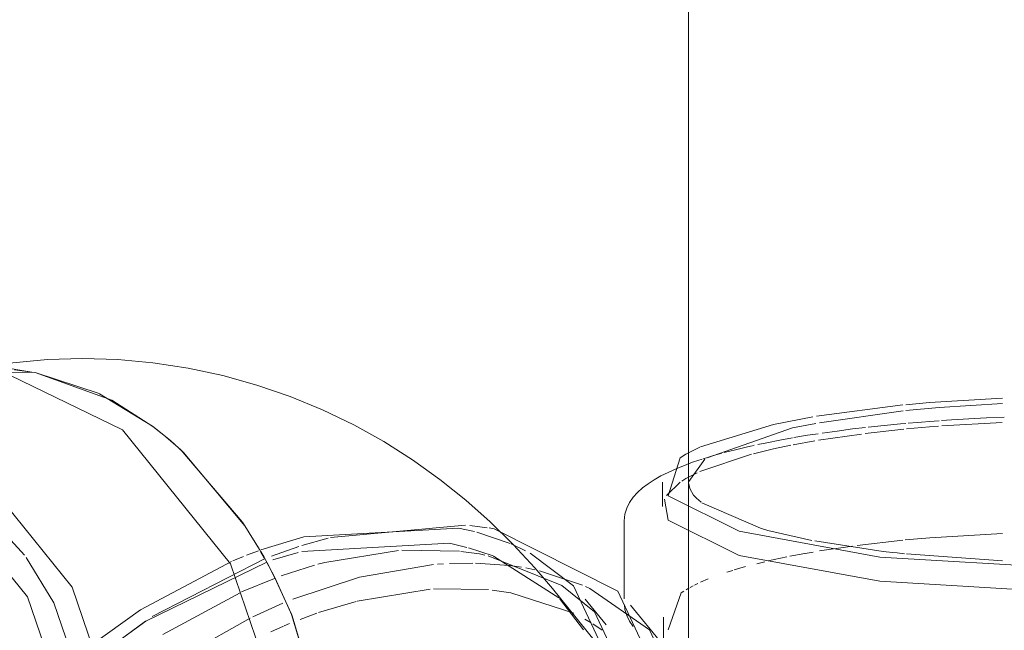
# Model space of a CAD drawing. Header units: millimetres. Extents: x -121 to 29920, y 1231 to 31888.
# Tile 53 of 106: x 9223 to 9358, y 12556 to 12640. Entities that reach past the tile are written whole.
import ezdxf

# ---------------------------------------------------------------- set-up
doc = ezdxf.new("R2010")
doc.units = ezdxf.units.MM
doc.layers.add('P-PIPE-____-OTLN', color=3, linetype='Continuous', lineweight=20)

# ---------------------------------------------------------------- blocks, each defined once
blk = doc.blocks.new('ADSK_ППР_Крестовина одноплоскостная канализационная - Одноплоскостная-V10-3D severage Left')
at = {"layer": 'P-PIPE-____-OTLN', "color": 9}
for p, q in [((-15440.69, 12587.07), (-15452.54, 12585.53)), ((-15453.04, 12585.45), (-15458.44, 12584.4)), ((-15440.65, 12586.27), (-15452.12, 12584.64)), ((-15458.44, 12584.4), (-15468.45, 12581.33)), ((-15452.61, 12584.55), (-15455.81, 12583.92)), ((-15455.81, 12583.92), (-15467.55, 12579.81)), ((-15468.56, 12581.28), (-15470.45, 12580.32)), ((-15467.83, 12579.63), (-15470.06, 12576.57)), ((-15471.23, 12576.5), (-15473.13, 12574.64)), ((-15470.48, 12576.97), (-15471.01, 12576.64)), ((-15470.05, 12576.27), (-15469.91, 12575.6)), ((-15469, 12574.27), (-15468.34, 12573.72)), ((-15468.26, 12573.65), (-15460.22, 12570.15)), ((-15459.2, 12569.86), (-15453.18, 12568.5)), ((-15452.76, 12568.42), (-15443.4, 12566.99)), ((-15441.47, 12566.77), (-15440.47, 12566.66)), ((-15440.22, 12566.63), (-15427.04, 12565.68))]:
    blk.add_line(p, q, dxfattribs=at)
at = {"layer": 'P-PIPE-____-OTLN', "color": 10}
for p, q in [((-15427.06, 12584.67), (-15435.35, 12584.2)), ((-15446.38, 12583.09), (-15452.27, 12582.23)), ((-15440.57, 12583.75), (-15445.88, 12583.16)), ((-15461.1, 12581.54), (-15461.28, 12581.5)), ((-15456.05, 12581.55), (-15458.44, 12581.07)), ((-15452.76, 12582.15), (-15455.75, 12581.61)), ((-15461.44, 12580.32), (-15468.53, 12577.95)), ((-15458.44, 12581.07), (-15461.2, 12580.39)), ((-15468.07, 12579.69), (-15467.49, 12579.87)), ((-15468.91, 12577.78), (-15470.48, 12576.97)), ((-15440.69, 12568.52), (-15446.94, 12567.81)), ((-15454.13, 12566.7), (-15456.19, 12566.31)), ((-15452.98, 12566.9), (-15454.11, 12566.71)), ((-15447.61, 12567.72), (-15452.11, 12567.05)), ((-15459.62, 12565.57), (-15460.72, 12565.3)), ((-15458.33, 12565.86), (-15459.17, 12565.67)), ((-15456.63, 12566.22), (-15458.33, 12565.86)), ((-15464.02, 12564.38), (-15464.82, 12564.13)), ((-15462.27, 12564.89), (-15463.83, 12564.44)), ((-15468.82, 12562.57), (-15469.28, 12562.35)), ((-15467.38, 12563.2), (-15468.45, 12562.74)), ((-15470, 12561.97), (-15470.41, 12561.73)), ((-15469.43, 12562.27), (-15469.88, 12562.03))]:
    blk.add_line(p, q, dxfattribs=at)
at = {"layer": 'P-PIPE-____-OTLN', "color": 22}
for p, q in [((-15473.65, 12576.48), (-15473.65, 12573.14)), ((-15478.9, 12571.19), (-15478.9, 12560.49)), ((-15460.22, 12570.15), (-15459.2, 12569.86)), ((-15473.5, 12557.96), (-15473.5, 12552.08))]:
    blk.add_line(p, q, dxfattribs=at)
at = {"layer": 'P-PIPE-____-OTLN', "color": 9}
for points in [[(-15427.02, 12588.01, 0), (-15437.06, 12587.39, 0), (-15440.29, 12587.11, 0)], [(-15427.05, 12587.27, 0), (-15435.73, 12586.73, 0), (-15440.28, 12586.31, 0)], [(-15471.7, 12578.36, 0), (-15470.64, 12578.79, 0), (-15469.99, 12579.03, 0)], [(-15470.72, 12561.55, 0), (-15471.09, 12561.31, 0), (-15472.86, 12556.22, 0)], [(-15478.88, 12559.67, 0), (-15478.81, 12559.03, 0), (-15478.56, 12558.19, 0), (-15478.17, 12557.4, 0), (-15477.67, 12556.69, 0)]]:
    blk.add_polyline3d(points, dxfattribs=at)
at = {"layer": 'P-PIPE-____-OTLN', "color": 10}
for points in [[(-15426.8, 12585.4, 0), (-15429.24, 12585.29, 0), (-15431.65, 12585.17, 0), (-15434.04, 12585.02, 0), (-15435.38, 12584.93, 0)], [(-15445.82, 12583.99, 0), (-15447.61, 12583.78, 0), (-15449.71, 12583.5, 0), (-15451.76, 12583.22, 0)], [(-15440.29, 12584.54, 0), (-15441, 12584.48, 0), (-15443.25, 12584.26, 0), (-15445.45, 12584.03, 0)], [(-15435.83, 12584.16, 0), (-15437.06, 12584.06, 0), (-15440.2, 12583.79, 0)], [(-15435.73, 12584.91, 0), (-15436.39, 12584.86, 0), (-15438.72, 12584.68, 0), (-15439.95, 12584.57, 0)], [(-15452.32, 12583.13, 0), (-15453.76, 12582.91, 0), (-15455.64, 12582.6, 0)], [(-15465.19, 12580.54, 0), (-15463.64, 12580.94, 0), (-15462.01, 12581.33, 0), (-15461.36, 12581.48, 0)], [(-15455.81, 12582.57, 0), (-15457.56, 12582.26, 0), (-15459.37, 12581.9, 0), (-15460.57, 12581.65, 0)], [(-15467.35, 12579.92, 0), (-15466.67, 12580.12, 0), (-15465.52, 12580.45, 0)], [(-15469.99, 12579.03, 0), (-15469.4, 12579.25, 0), (-15468.21, 12579.65, 0)], [(-15427.02, 12569.46, 0), (-15437.01, 12568.85, 0), (-15440.39, 12568.55, 0)]]:
    blk.add_polyline3d(points, dxfattribs=at)
at = {"layer": 'P-PIPE-____-OTLN', "color": 22}
for points in [[(-15470.45, 12580.32, 0), (-15471.23, 12579.83, 0), (-15472.9, 12574.6, 0), (-15463.13, 12569.74, 0), (-15443.84, 12566.21, 0), (-15418.87, 12564.72, 0), (-15393.14, 12565.56, 0), (-15371.77, 12568.55, 0)], [(-15478.9, 12571.19, 0), (-15478.81, 12572.07, 0), (-15478.56, 12572.92, 0), (-15478.17, 12573.7, 0), (-15477.67, 12574.42, 0), (-15477.08, 12575.08, 0), (-15476.4, 12575.69, 0), (-15475.64, 12576.26, 0), (-15474.8, 12576.81, 0), (-15473.88, 12577.33, 0), (-15472.88, 12577.83, 0), (-15471.8, 12578.32, 0)], [(-15469.91, 12575.6, 0), (-15469.4, 12574.71, 0), (-15469, 12574.27, 0)], [(-15473.38, 12574.15, 0), (-15472.9, 12571.27, 0), (-15463.13, 12566.41, 0), (-15443.84, 12562.88, 0), (-15418.87, 12561.39, 0), (-15393.14, 12562.23, 0), (-15371.77, 12565.22, 0)], [(-15443.4, 12566.99, 0), (-15442.1, 12566.84, 0), (-15441.47, 12566.77, 0)]]:
    blk.add_polyline3d(points, dxfattribs=at)
blk = doc.blocks.new('ADSK_ППР_Отвод канализационный_Составной - Отвод раструбный-V11-3D severage Left')
at = {"layer": 'P-PIPE-____-OTLN', "color": 22}
for p, q in [((-15560.13, 12591.59), (-15566.68, 12592.69)), ((-15496.72, 12570.08), (-15497.42, 12570.2)), ((-15457.35, 12523.1), (-15488.74, 12561.88)), ((-15481.39, 12556.93), (-15484.24, 12560.45)), ((-15473.72, 12554.29), (-15478.05, 12559.63))]:
    blk.add_line(p, q, dxfattribs=at)
at = {"layer": 'P-PIPE-____-OTLN', "color": 9}
for p, q in [((-15562.51, 12591.9), (-15560.41, 12591.63)), ((-15560.13, 12591.59), (-15559.7, 12591.51)), ((-15559.7, 12591.51), (-15550.9, 12588.63)), ((-15550.85, 12588.6), (-15543.6, 12584.17)), ((-15541.14, 12582.19), (-15543.56, 12584.14)), ((-15541.11, 12582.17), (-15539.73, 12580.93)), ((-15539.71, 12580.92), (-15531.29, 12571.03)), ((-15531.27, 12571), (-15528.96, 12567.34)), ((-15497.7, 12570.24), (-15500.09, 12570.55)), ((-15499.45, 12569.71), (-15501.62, 12570.17)), ((-15494.54, 12568.08), (-15499.13, 12569.63)), ((-15502.86, 12568.1), (-15523.11, 12566.98)), ((-15500.48, 12567.53), (-15502.86, 12568.1)), ((-15492.43, 12567.08), (-15494.4, 12568.02)), ((-15528.26, 12566.09), (-15528.77, 12566.99)), ((-15523.61, 12566.85), (-15527.07, 12565.81)), ((-15496.89, 12566.36), (-15500.27, 12567.47)), ((-15526.88, 12563.5), (-15528, 12565.63)), ((-15487.88, 12560.62), (-15496.82, 12566.33)), ((-15526.85, 12563.45), (-15524.55, 12558.37)), ((-15482.98, 12558.71), (-15487.46, 12562.3)), ((-15475.43, 12556.21), (-15483.6, 12561.89)), ((-15484.47, 12556.21), (-15487.79, 12560.52)), ((-15524.53, 12558.33), (-15520.39, 12544.44)), ((-15481.91, 12556.16), (-15483.22, 12557.04))]:
    blk.add_line(p, q, dxfattribs=at)
at = {"layer": 'P-PIPE-____-OTLN', "color": 10}
for p, q in [((-15500.65, 12570.6), (-15519.19, 12568.9)), ((-15519.52, 12568.82), (-15523.11, 12567.79)), ((-15529.08, 12567.07), (-15530.7, 12566.45)), ((-15523.53, 12567.66), (-15527.28, 12566.35)), ((-15501.49, 12567), (-15509.42, 12567.16)), ((-15498.77, 12566.65), (-15501.3, 12566.98)), ((-15498.02, 12566.48), (-15498.77, 12566.65)), ((-15528.15, 12566.02), (-15543.63, 12558.03)), ((-15531.13, 12566.29), (-15532.56, 12565.71)), ((-15521.36, 12565.1), (-15525.94, 12563.62)), ((-15503.7, 12565.29), (-15504.52, 12565.24)), ((-15499.66, 12565.37), (-15502.85, 12565.33)), ((-15494.65, 12565.04), (-15499.32, 12565.36)), ((-15487.46, 12562.3), (-15497.55, 12566.38)), ((-15492.97, 12564.82), (-15494.6, 12565.03)), ((-15491.15, 12564.46), (-15492.4, 12564.73)), ((-15484.63, 12562.34), (-15490.53, 12564.31)), ((-15526.86, 12563.28), (-15531.37, 12561.42)), ((-15531.59, 12561.32), (-15542.18, 12555.58)), ((-15505.54, 12561.82), (-15515.51, 12560.17)), ((-15497.54, 12561.74), (-15505.07, 12561.86)), ((-15494.44, 12561.3), (-15497.01, 12561.68)), ((-15485.83, 12558.51), (-15494.44, 12561.3)), ((-15483.6, 12561.89), (-15484.23, 12562.17)), ((-15525.72, 12559.86), (-15529.82, 12558)), ((-15515.65, 12560.13), (-15520.82, 12558.58)), ((-15521.06, 12558.49), (-15523.34, 12557.66)), ((-15544.55, 12557.42), (-15551.65, 12552.21)), ((-15530.21, 12557.81), (-15538.83, 12552.99)), ((-15524.8, 12557.08), (-15525.53, 12556.77)), ((-15483.43, 12557.18), (-15484.31, 12557.7)), ((-15525.64, 12556.72), (-15527.38, 12555.96))]:
    blk.add_line(p, q, dxfattribs=at)
at = {"layer": 'P-PIPE-____-OTLN', "color": 22}
for points in [[(-15538.72, 12592.13, 0), (-15543.53, 12592.86, 0), (-15548.36, 12593.3, 0), (-15553.19, 12593.44, 0), (-15557.99, 12593.3, 0), (-15562.73, 12592.87, 0), (-15567.4, 12592.19, 0), (-15570.91, 12591.49, 0)], [(-15557.02, 12479.42, 0), (-15547.73, 12481.98, 0), (-15532.9, 12494.92, 0), (-15524.67, 12516.04, 0), (-15524.67, 12541.15, 0), (-15532.9, 12565.28, 0), (-15547.73, 12583.65, 0), (-15566.23, 12592.61, 0)], [(-15538.72, 12592.13, 0), (-15533.97, 12591.11, 0), (-15529.29, 12589.81, 0), (-15524.72, 12588.24, 0), (-15520.29, 12586.4, 0), (-15516, 12584.33, 0), (-15511.88, 12582.04, 0), (-15507.94, 12579.54, 0), (-15504.19, 12576.87, 0), (-15500.63, 12574.03, 0), (-15497.28, 12571.05, 0), (-15494.12, 12567.95, 0), (-15491.16, 12564.74, 0), (-15488.74, 12561.88, 0)], [(-15583.92, 12469.7, 0), (-15570.56, 12472.57, 0), (-15554.62, 12486.48, 0), (-15545.77, 12509.17, 0), (-15545.77, 12536.16, 0), (-15554.62, 12562.09, 0), (-15570.56, 12581.83, 0), (-15590.44, 12591.47, 0)], [(-15543.56, 12584.14, 0), (-15549.17, 12587.75, 0), (-15559.7, 12591.51, 0)], [(-15596.56, 12468.84, 0), (-15576.68, 12471.21, 0), (-15560.74, 12485.12, 0), (-15551.89, 12507.82, 0), (-15551.89, 12534.8, 0), (-15560.74, 12560.73, 0), (-15576.68, 12580.47, 0), (-15596.56, 12590.11, 0)], [(-15543.6, 12584.17, 0), (-15542.04, 12582.95, 0), (-15541.11, 12582.17, 0)], [(-15528.91, 12567.24, 0), (-15530.92, 12570.47, 0), (-15539.35, 12580.57, 0), (-15541.14, 12582.19, 0)], [(-15555.59, 12471.29, 0), (-15532.8, 12472.55, 0), (-15508.69, 12483.34, 0), (-15488.04, 12501.53, 0), (-15474.94, 12523.51, 0), (-15471.99, 12544.93, 0), (-15479.76, 12561.55, 0), (-15496.72, 12570.08, 0)], [(-15556.4, 12478.25, 0), (-15535.19, 12479.42, 0), (-15512.75, 12489.46, 0), (-15493.54, 12506.39, 0), (-15481.35, 12526.84, 0), (-15478.6, 12546.77, 0), (-15485.84, 12562.24, 0), (-15491.81, 12566.75, 0)], [(-15528.96, 12567.34, 0), (-15527.88, 12565.41, 0), (-15526.85, 12563.45, 0)], [(-15520.14, 12543.08, 0), (-15520.38, 12544.39, 0), (-15524.45, 12558.13, 0), (-15526.88, 12563.5, 0)], [(-15553.55, 12474.72, 0), (-15532.34, 12475.89, 0), (-15509.9, 12485.94, 0), (-15490.69, 12502.86, 0), (-15478.5, 12523.32, 0), (-15475.75, 12543.25, 0), (-15482.98, 12558.71, 0)], [(-15551.26, 12465.95, 0), (-15528.47, 12467.21, 0), (-15504.36, 12478, 0), (-15483.71, 12496.19, 0), (-15470.61, 12518.17, 0), (-15467.66, 12539.59, 0), (-15475.43, 12556.21, 0)]]:
    blk.add_polyline3d(points, dxfattribs=at)
at = {"layer": 'P-PIPE-____-OTLN', "color": 9}
for points in [[(-15559.7, 12591.51, 0), (-15570.24, 12591.6, 0), (-15571.58, 12591.34, 0)], [(-15561.16, 12566.49, 0), (-15571.94, 12578.28, 0), (-15583.73, 12585.32, 0)], [(-15501.62, 12570.17, 0), (-15522.83, 12569, 0), (-15528.73, 12567.19, 0)], [(-15548.87, 12535.79, 0), (-15557.11, 12559.92, 0), (-15560.92, 12566.15, 0)]]:
    blk.add_polyline3d(points, dxfattribs=at)
at = {"layer": 'P-PIPE-____-OTLN', "color": 10}
for points in [[(-15509.87, 12567.13, 0), (-15519.98, 12565.48, 0), (-15520.93, 12565.22, 0)], [(-15532.78, 12565.61, 0), (-15545.26, 12558.96, 0), (-15552.2, 12553.97, 0)], [(-15527.93, 12565.51, 0), (-15544.53, 12557.39, 0), (-15551.55, 12552.27, 0)], [(-15505.06, 12565.2, 0), (-15515.19, 12563.47, 0), (-15524.36, 12560.42, 0)]]:
    blk.add_polyline3d(points, dxfattribs=at)

msp = doc.modelspace()

# ---------------------------------------------------------------- linework, layer by layer
at = {"layer": 'P-PIPE-____-OTLN', "color": 22}
msp.add_line((9314.79, 15627.79), (9314.79, 12545.38), dxfattribs=at)
at = {"layer": 'P-PIPE-____-OTLN', "color": 9}
for p, q in [((9241.33, 12584.14), (9243.75, 12582.19)), ((9256.13, 12566.99), (9256.64, 12566.09)), ((9256.89, 12565.63), (9258.01, 12563.5))]:
    msp.add_line(p, q, dxfattribs=at)
msp.add_polyline3d([(9213.31, 12591.34, 0), (9214.65, 12591.6, 0), (9225.19, 12591.51, 0)], dxfattribs=at)
at = {"layer": 'P-PIPE-____-OTLN', "color": 22}
for points in [[(9225.19, 12591.51, 0), (9235.72, 12587.75, 0), (9241.33, 12584.14, 0)], [(9243.75, 12582.19, 0), (9245.54, 12580.57, 0), (9253.97, 12570.47, 0), (9255.98, 12567.24, 0)], [(9258.01, 12563.5, 0), (9260.44, 12558.13, 0), (9264.51, 12544.39, 0), (9264.75, 12543.08, 0)]]:
    msp.add_polyline3d(points, dxfattribs=at)

# ---------------------------------------------------------------- block references
at = {"layer": 'P-PIPE-____-OTLN', "color": 10}
for name in ['ADSK_ППР_Отвод канализационный_Составной - Отвод раструбный-V11-3D severage Left', 'ADSK_ППР_Крестовина одноплоскостная канализационная - Одноплоскостная-V10-3D severage Left']:
    msp.add_blockref(name, (24784.89, 0), dxfattribs=at)

doc.saveas('drawing.dxf')
